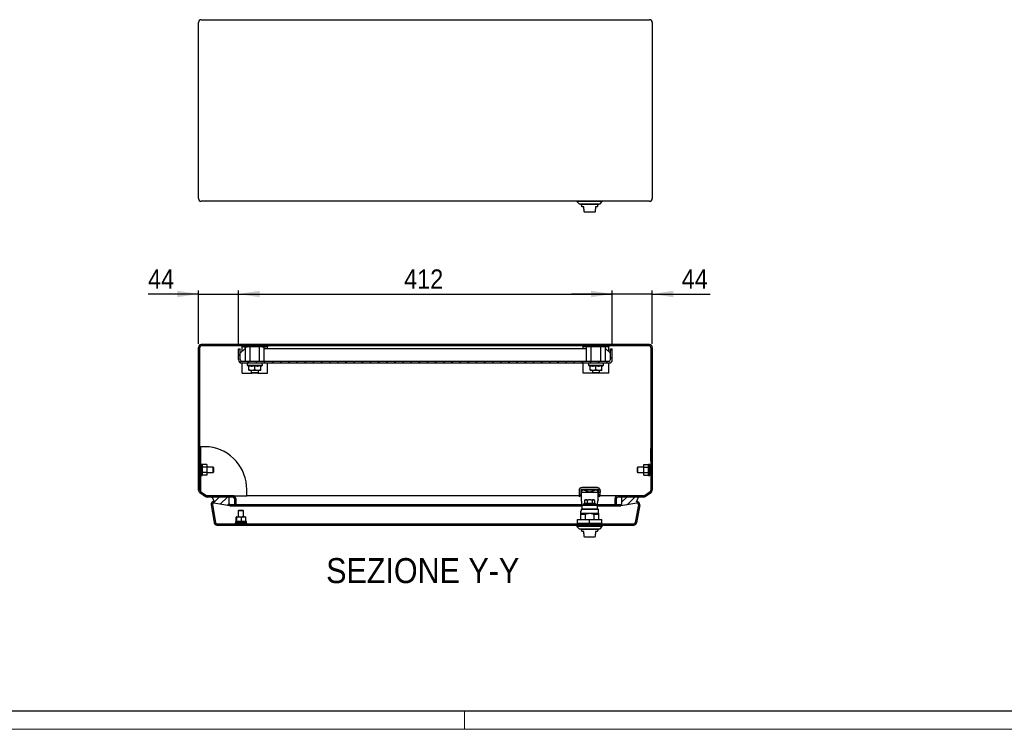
# Model space of a CAD drawing. Header units: millimetres. Extents: x 0 to 3364, y 0 to 2376.
# Tile 3 of 5: x 1194 to 2279, y 0 to 781. Entities that reach past the tile are written whole.
import ezdxf

# ---------------------------------------------------------------- set-up
doc = ezdxf.new("R2010")
doc.units = ezdxf.units.MM
doc.header["$LTSCALE"] = 4
doc.layers.add('FORMAT', color=7, linetype='Continuous')
doc.layers.add('SLD-0', color=7, linetype='Continuous')
doc.styles.add('SLDTEXTSTYLE3', font='GOTHIC.TTF', dxfattribs={"width": 0.913})
doc.dimstyles.new('SLDDIMSTYLE0', dxfattribs={"dimtxt": 21.166667, "dimasz": 23.283333, "dimexe": 0, "dimexo": 0.0625, "dimgap": 5.291667, "dimtad": 1, "dimrnd": 1e-09, "dimzin": 12, "dimdsep": 46, "dimtxsty": 'SLDTEXTSTYLE3', "dimsah": 1, "dimcen": 0.09, "dimadec": 0, "dimazin": 3, "dimtfac": 1, "dimtmove": 0, "dimatfit": 0, "dimfxl": 1, "dimfrac": 2, "dimtolj": 1, "dimtzin": 12, "dimarcsym": 0})
doc.dimstyles.new('SLDDIMSTYLE1', dxfattribs={"dimtxt": 21.166667, "dimasz": 23.283333, "dimexe": 0, "dimexo": 0.0625, "dimgap": 5.291667, "dimtad": 1, "dimrnd": 1e-09, "dimzin": 12, "dimdsep": 46, "dimtxsty": 'SLDTEXTSTYLE3', "dimsah": 1, "dimcen": 0.09, "dimadec": 0, "dimazin": 3, "dimtfac": 1, "dimtofl": 0, "dimtmove": 0, "dimatfit": 3, "dimfxl": 1, "dimfrac": 2, "dimtolj": 1, "dimtzin": 12, "dimarcsym": 0})

# ---------------------------------------------------------------- blocks, each defined once
blk = doc.blocks.new('_D_17')
at = {"layer": 'FORMAT', "color": 7}
for p, q in [((1391, 479.2), (1335.4, 479.2)), ((1391, 424.5), (1391, 483.2)), ((1391, 479.2), (1435, 479.2)), ((1435, 423), (1435, 483.2)), ((1435, 479.2), (1479.8, 479.2))]:
    blk.add_line(p, q, dxfattribs=at)
for points in [[(1391, 479.2), (1367.7, 482.8), (1367.7, 475.7)], [(1435, 479.2), (1458.3, 475.7), (1458.3, 482.8)]]:
    blk.add_solid(points, dxfattribs=at)
at = {"layer": 'FORMAT', "color": 7, "insert": (1335.4, 506.3), "char_height": 21.17, "attachment_point": 1, "style": 'SLDTEXTSTYLE3'}
blk.add_mtext('44', dxfattribs=at)
blk = doc.blocks.new('_D_18')
at = {"layer": 'FORMAT', "color": 7}
for p, q in [((1435, 423), (1435, 483.2)), ((1435, 479.2), (1847, 479.2)), ((1847, 423), (1847, 483.2))]:
    blk.add_line(p, q, dxfattribs=at)
for points in [[(1435, 479.2), (1458.3, 475.7), (1458.3, 482.8)], [(1847, 479.2), (1823.7, 482.8), (1823.7, 475.7)]]:
    blk.add_solid(points, dxfattribs=at)
at = {"layer": 'FORMAT', "color": 7, "insert": (1617.6, 506.3), "char_height": 21.17, "attachment_point": 1, "style": 'SLDTEXTSTYLE3'}
blk.add_mtext('412', dxfattribs=at)
blk = doc.blocks.new('_D_19')
at = {"layer": 'FORMAT', "color": 7}
for p, q in [((1847, 479.2), (1802.2, 479.2)), ((1847, 423), (1847, 483.2)), ((1891, 479.2), (1847, 479.2)), ((1891, 424.5), (1891, 483.2)), ((1891, 479.2), (1954.7, 479.2))]:
    blk.add_line(p, q, dxfattribs=at)
for points in [[(1847, 479.2), (1823.7, 482.8), (1823.7, 475.7)], [(1891, 479.2), (1914.3, 475.7), (1914.3, 482.8)]]:
    blk.add_solid(points, dxfattribs=at)
at = {"layer": 'FORMAT', "color": 7, "insert": (1923.5, 506.3), "char_height": 21.17, "attachment_point": 1, "style": 'SLDTEXTSTYLE3'}
blk.add_mtext('44', dxfattribs=at)

msp = doc.modelspace()

# ---------------------------------------------------------------- hatches: boundary and pattern name
at = {"layer": 'SLD-0', "linetype": 'Continuous', "lineweight": 18}
h = msp.add_hatch(dxfattribs=at)
h.set_pattern_fill('ANSI31', color=256, scale=2, angle=90, style=0)
edge = h.paths.add_edge_path(flags=0)
edge.add_line((1851.519957, 247.455915), (1851.519957, 253.955915))
edge.add_arc((1853.019957, 253.955915), 1.5, 90, 180, ccw=False)
edge.add_line((1853.019957, 255.455915), (1881.505172, 255.455915))
edge.add_arc((1881.505172, 258.455915), 3, 270, 305)
edge.add_line((1883.225902, 255.998459), (1889.740686, 260.56016))
edge.add_arc((1888.019957, 263.017616), 3, 305, 360)
edge.add_line((1891.019957, 263.017616), (1891.019957, 420.455915))
edge.add_arc((1888.019957, 420.455915), 3, 0, 90)
edge.add_line((1888.019957, 423.455915), (1394.019957, 423.455915))
edge.add_arc((1394.019957, 420.455915), 3, 90, 180)
edge.add_line((1391.019957, 420.455915), (1391.019957, 263.017616))
edge.add_arc((1394.019957, 263.017616), 3, 180, 235)
edge.add_line((1392.299227, 260.56016), (1398.814012, 255.998459))
edge.add_arc((1400.534741, 258.455915), 3, 235, 270)
edge.add_line((1400.534741, 255.455915), (1429.019957, 255.455915))
edge.add_arc((1429.019957, 253.955915), 1.5, 0, 90, ccw=False)
edge.add_line((1430.519957, 253.955915), (1430.519957, 247.455915))
edge.add_line((1430.519957, 247.455915), (1432.019957, 247.455915))
edge.add_line((1432.019957, 247.455915), (1432.019957, 253.955915))
edge.add_arc((1429.019957, 253.955915), 3, 0, 90)
edge.add_line((1429.019957, 256.955915), (1400.534741, 256.955915))
edge.add_arc((1400.534741, 258.455915), 1.5, 235, 270, ccw=False)
edge.add_line((1399.674376, 257.227187), (1393.159592, 261.788888))
edge.add_arc((1394.019957, 263.017616), 1.5, 180, 235, ccw=False)
edge.add_line((1392.519957, 263.017616), (1392.519957, 420.455915))
edge.add_arc((1394.019957, 420.455915), 1.5, 90, 180, ccw=False)
edge.add_line((1394.019957, 421.955915), (1888.019957, 421.955915))
edge.add_arc((1888.019957, 420.455915), 1.5, 0, 90, ccw=False)
edge.add_line((1889.519957, 420.455915), (1889.519957, 263.017616))
edge.add_arc((1888.019957, 263.017616), 1.5, 305, 360, ccw=False)
edge.add_line((1888.880321, 261.788888), (1882.365537, 257.227187))
edge.add_arc((1881.505172, 258.455915), 1.5, 270, 305, ccw=False)
edge.add_line((1881.505172, 256.955915), (1853.019957, 256.955915))
edge.add_arc((1853.019957, 253.955915), 3, 90, 180)
edge.add_line((1850.019957, 253.955915), (1850.019957, 247.455915))
edge.add_line((1850.019957, 247.455915), (1851.519957, 247.455915))
h = msp.add_hatch(dxfattribs=at)
h.set_pattern_fill('ANSI31', color=256, scale=2, style=0)
edge = h.paths.add_edge_path(flags=0)
edge.add_line((1437.019957, 418.955915), (1435.019957, 418.955915))
edge.add_line((1435.019957, 418.955915), (1435.019957, 406.955915))
edge.add_arc((1439.019957, 406.955915), 4, 180, 270)
edge.add_line((1439.019957, 402.955915), (1843.019957, 402.955915))
edge.add_arc((1843.019957, 406.955915), 4, 270, 360)
edge.add_line((1847.019957, 406.955915), (1847.019957, 418.955915))
edge.add_line((1847.019957, 418.955915), (1845.019957, 418.955915))
edge.add_line((1845.019957, 418.955915), (1845.019957, 406.955915))
edge.add_arc((1843.019957, 406.955915), 2, 270, 360, ccw=False)
edge.add_line((1843.019957, 404.955915), (1439.019957, 404.955915))
edge.add_arc((1439.019957, 406.955915), 2, 180, 270, ccw=False)
edge.add_line((1437.019957, 406.955915), (1437.019957, 418.955915))
h = msp.add_hatch(dxfattribs=at)
h.set_pattern_fill('ANSI31', color=256, scale=2, style=0)
edge = h.paths.add_edge_path(flags=0)
edge.add_line((1408.028838, 248.873889), (1425.475255, 245.797615))
edge.add_line((1425.475255, 245.797615), (1425.735727, 247.274827))
edge.add_line((1425.735727, 247.274827), (1424.779794, 247.443383))
edge.add_line((1424.779794, 247.443383), (1424.758691, 254.458927))
edge.add_arc((1423.758695, 254.455919), 1, 0.172351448, 90.172351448)
edge.add_line((1423.755687, 255.455915), (1405.992832, 255.402482))
edge.add_line((1405.992832, 255.402482), (1408.28931, 250.351101))
edge.add_arc((1407.768366, 247.396677), 3, 80, 190)
edge.add_line((1404.813943, 246.875733), (1408.293154, 227.144142))
edge.add_arc((1411.247578, 227.665086), 3, 190, 270)
edge.add_line((1411.247578, 224.665086), (1870.792336, 224.665086))
edge.add_arc((1870.792336, 227.665086), 3, 270, 350)
edge.add_line((1873.746759, 227.144142), (1877.225971, 246.875733))
edge.add_arc((1874.271547, 247.396677), 3, 350, 460)
edge.add_line((1873.750603, 250.351101), (1876.047081, 255.402482))
edge.add_line((1876.047081, 255.402482), (1858.284226, 255.455915))
edge.add_arc((1858.281218, 254.455919), 1, 89.827648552, 179.827648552)
edge.add_line((1857.281223, 254.458927), (1857.260119, 247.443383))
edge.add_line((1857.260119, 247.443383), (1856.304186, 247.274827))
edge.add_line((1856.304186, 247.274827), (1856.564658, 245.797615))
edge.add_line((1856.564658, 245.797615), (1874.011075, 248.873889))
edge.add_arc((1874.271547, 247.396677), 1.5, -10, 100, ccw=False)
edge.add_line((1875.748759, 247.136205), (1872.269547, 227.404614))
edge.add_arc((1870.792336, 227.665086), 1.5, 270, 350, ccw=False)
edge.add_line((1870.792336, 226.165086), (1411.247578, 226.165086))
edge.add_arc((1411.247578, 227.665086), 1.5, 190, 270, ccw=False)
edge.add_line((1409.770366, 227.404614), (1406.291154, 247.136205))
edge.add_arc((1407.768366, 247.396677), 1.5, 80, 190, ccw=False)

# ---------------------------------------------------------------- linework, layer by layer
at = {"color": 7, "linetype": 'Continuous', "lineweight": 25}
for p, q in [((1394.019957, 781.413997), (1888.019957, 781.413997)), ((1391.019957, 584.413997), (1391.019957, 778.413997)), ((1891.019957, 778.413997), (1891.019957, 584.413997)), ((1888.019957, 581.413997), (1394.019957, 581.413997)), ((1808.019957, 581.413997), (1808.019957, 581.123169)), ((1808.019957, 581.123169), (1810.519957, 578.623169)), ((1836.019957, 581.123169), (1808.019957, 581.123169)), ((1810.519957, 578.623169), (1833.519957, 578.623169)), ((1822.019957, 577.923169), (1812.269958, 577.923169)), ((1813.519957, 575.757106), (1813.519957, 575.423169)), ((1815.519957, 575.423169), (1813.519957, 575.423169)), ((1815.519957, 572.823169), (1815.519957, 575.423169)), ((1831.769956, 577.923169), (1822.019957, 577.923169)), ((1830.519957, 575.423169), (1828.519957, 575.423169)), ((1828.519957, 575.423169), (1828.519957, 572.823169)), ((1830.519957, 575.423169), (1830.519957, 575.757106)), ((1833.519957, 578.623169), (1836.019957, 581.123169)), ((1836.019957, 581.123169), (1836.019957, 581.413997)), ((1816.519957, 569.823169), (1827.519957, 569.823169)), ((1888.019957, 423.455915), (1394.019957, 423.455915)), ((1391.019957, 263.017616), (1391.019957, 420.455915)), ((1392.519957, 263.017616), (1392.519957, 420.455915)), ((1888.019957, 421.955915), (1394.019957, 421.955915)), ((1435.019957, 406.955915), (1435.019957, 418.955915)), ((1435.019957, 418.955915), (1437.019957, 418.955915)), ((1437.019957, 406.955915), (1437.019957, 418.955915)), ((1442.019957, 418.955915), (1437.019957, 413.955915)), ((1439.019957, 420.955915), (1439.019957, 421.955915)), ((1441.019957, 420.955915), (1439.019957, 420.955915)), ((1439.019957, 415.955915), (1439.019957, 420.955915)), ((1441.019957, 420.955915), (1444.937053, 420.955915)), ((1442.627652, 418.955915), (1442.019957, 418.955915)), ((1442.627652, 404.955915), (1442.627652, 420.955915)), ((1447.823804, 420.955915), (1444.937053, 420.955915)), ((1447.823804, 404.955915), (1447.823804, 420.955915)), ((1458.216109, 420.955915), (1447.823804, 420.955915)), ((1450.958404, 420.955915), (1450.958404, 421.955915)), ((1455.081509, 421.955915), (1455.081509, 420.955915)), ((1458.216109, 404.955915), (1458.216109, 420.955915)), ((1461.10286, 420.955915), (1458.216109, 420.955915)), ((1461.10286, 420.955915), (1465.019957, 420.955915)), ((1463.412261, 404.955915), (1463.412261, 420.955915)), ((1818.627652, 418.955915), (1463.412261, 418.955915)), ((1467.019957, 420.955915), (1465.019957, 420.955915)), ((1467.019957, 421.955915), (1467.019957, 420.955915)), ((1467.019957, 418.955915), (1467.019957, 420.955915)), ((1815.019957, 420.955915), (1815.019957, 421.955915)), ((1817.019957, 420.955915), (1815.019957, 420.955915)), ((1815.019957, 418.955915), (1815.019957, 420.955915)), ((1820.937053, 420.955915), (1817.019957, 420.955915)), ((1818.627652, 404.955915), (1818.627652, 420.955915)), ((1823.823804, 420.955915), (1820.937053, 420.955915)), ((1823.823804, 404.955915), (1823.823804, 420.955915)), ((1834.216109, 420.955915), (1823.823804, 420.955915)), ((1826.958404, 421.955915), (1826.958404, 420.955915)), ((1831.081509, 420.955915), (1831.081509, 421.955915)), ((1834.216109, 404.955915), (1834.216109, 420.955915)), ((1837.10286, 420.955915), (1834.216109, 420.955915)), ((1841.019957, 420.955915), (1837.10286, 420.955915)), ((1839.412261, 404.955915), (1839.412261, 420.955915)), ((1840.019957, 418.955915), (1839.412261, 418.955915)), ((1845.019957, 413.955915), (1840.019957, 418.955915)), ((1843.019957, 420.955915), (1841.019957, 420.955915)), ((1843.019957, 421.955915), (1843.019957, 420.955915)), ((1843.019957, 415.955915), (1843.019957, 420.955915)), ((1845.019957, 406.955915), (1845.019957, 418.955915)), ((1845.019957, 418.955915), (1847.019957, 418.955915)), ((1847.019957, 406.955915), (1847.019957, 418.955915)), ((1889.519957, 420.455915), (1889.519957, 263.017616)), ((1891.019957, 420.455915), (1891.019957, 263.017616)), ((1437.019957, 403.491813), (1437.019957, 402.955915)), ((1439.019957, 402.955915), (1437.019957, 402.955915)), ((1843.019957, 404.955915), (1439.019957, 404.955915)), ((1843.019957, 402.955915), (1439.019957, 402.955915)), ((1439.019957, 391.955915), (1439.019957, 402.955915)), ((1444.794934, 402.955915), (1444.619957, 400.955915)), ((1461.419957, 400.955915), (1461.244979, 402.955915)), ((1467.019957, 391.955915), (1467.019957, 402.955915)), ((1815.019957, 391.955915), (1815.019957, 402.955915)), ((1820.794934, 402.955915), (1820.619957, 400.955915)), ((1837.419957, 400.955915), (1837.244979, 402.955915)), ((1845.019957, 402.955915), (1843.019957, 402.955915)), ((1843.019957, 391.955915), (1843.019957, 402.955915)), ((1845.019957, 403.491813), (1845.019957, 402.955915)), ((1439.019957, 391.955915), (1449.769957, 391.955915)), ((1444.619957, 400.955915), (1446.519957, 399.858949)), ((1444.619957, 400.955915), (1453.019957, 400.955915)), ((1446.519957, 395.536471), (1446.519957, 400.439506)), ((1449.769957, 394.955915), (1446.519957, 394.955915)), ((1449.019957, 394.955915), (1449.019957, 392.705915)), ((1449.019957, 392.705915), (1449.769957, 391.955915)), ((1449.019957, 392.705915), (1457.019957, 392.705915)), ((1453.019957, 395.536471), (1449.769957, 394.955915)), ((1456.269957, 394.955915), (1449.769957, 394.955915)), ((1456.269957, 391.955915), (1449.769957, 391.955915)), ((1453.019957, 400.955915), (1461.419957, 400.955915)), ((1453.019957, 395.536471), (1453.019957, 400.439506)), ((1459.519957, 395.536471), (1456.269957, 394.955915)), ((1459.519957, 394.955915), (1456.269957, 394.955915)), ((1456.269957, 391.955915), (1457.019957, 392.705915)), ((1456.269957, 391.955915), (1467.019957, 391.955915)), ((1457.019957, 392.705915), (1457.019957, 394.955915)), ((1459.519957, 399.858949), (1461.419957, 400.955915)), ((1459.519957, 395.536471), (1459.519957, 400.439506)), ((1825.769957, 391.955915), (1815.019957, 391.955915)), ((1820.619957, 400.955915), (1822.519957, 399.858949)), ((1820.619957, 400.955915), (1829.019957, 400.955915)), ((1822.519957, 395.536471), (1822.519957, 400.439506)), ((1825.769957, 394.955915), (1822.519957, 394.955915)), ((1825.019957, 394.955915), (1825.019957, 392.705915)), ((1825.019957, 392.705915), (1825.769957, 391.955915)), ((1825.019957, 392.705915), (1833.019957, 392.705915)), ((1829.019957, 395.536471), (1825.769957, 394.955915)), ((1832.269957, 394.955915), (1825.769957, 394.955915)), ((1832.269957, 391.955915), (1825.769957, 391.955915)), ((1829.019957, 400.955915), (1837.419957, 400.955915)), ((1829.019957, 395.536471), (1829.019957, 400.439506)), ((1835.519957, 395.536471), (1832.269957, 394.955915)), ((1835.519957, 394.955915), (1832.269957, 394.955915)), ((1832.269957, 391.955915), (1833.019957, 392.705915)), ((1843.019957, 391.955915), (1832.269957, 391.955915)), ((1833.019957, 392.705915), (1833.019957, 394.955915)), ((1835.519957, 399.858949), (1837.419957, 400.955915)), ((1835.519957, 395.536471), (1835.519957, 400.439506)), ((1392.569957, 308.955915), (1392.519957, 308.955915)), ((1392.569957, 308.955915), (1392.569957, 294.955915)), ((1392.619957, 307.455915), (1392.569957, 307.455915)), ((1392.619957, 307.455915), (1392.619957, 296.455915)), ((1393.051014, 310.792915), (1393.051014, 289.955915)), ((1402.676014, 310.792915), (1393.051014, 310.792915)), ((1889.469957, 307.455915), (1889.419957, 307.455915)), ((1889.419957, 296.455915), (1889.419957, 307.455915)), ((1889.519957, 308.955915), (1889.469957, 308.955915)), ((1889.469957, 294.955915), (1889.469957, 308.955915)), ((1392.519957, 294.955915), (1392.569957, 294.955915)), ((1392.569957, 296.455915), (1392.619957, 296.455915)), ((1889.419957, 296.455915), (1889.469957, 296.455915)), ((1889.469957, 294.955915), (1889.519957, 294.955915)), ((1393.519957, 289.955915), (1392.519957, 289.955915)), ((1395.119957, 291.455915), (1393.519957, 291.455915)), ((1393.519957, 291.455915), (1393.519957, 285.455915)), ((1393.519957, 285.455915), (1393.519957, 279.455915)), ((1395.119957, 291.455915), (1395.119957, 285.455915)), ((1400.119957, 291.229417), (1395.119957, 291.229417)), ((1400.119957, 288.342666), (1395.119957, 288.342666)), ((1395.119957, 285.455915), (1395.119957, 279.455915)), ((1400.119957, 282.569163), (1395.119957, 282.569163)), ((1400.119957, 291.229417), (1400.119957, 288.342666)), ((1407.019957, 288.455915), (1400.119957, 288.455915)), ((1400.119957, 288.342666), (1400.119957, 282.569163)), ((1400.119957, 282.569163), (1400.119957, 279.682412)), ((1400.119957, 282.455915), (1407.019957, 282.455915)), ((1407.519957, 287.955915), (1407.019957, 288.455915)), ((1407.019957, 282.455915), (1407.019957, 288.455915)), ((1407.019957, 282.455915), (1407.519957, 282.955915)), ((1407.519957, 287.955915), (1407.519957, 285.455915)), ((1407.519957, 285.455915), (1407.519957, 282.955915)), ((1875.019957, 288.455915), (1874.519957, 287.955915)), ((1874.519957, 287.955915), (1874.519957, 285.455915)), ((1874.519957, 285.455915), (1874.519957, 282.955915)), ((1874.519957, 282.955915), (1875.019957, 282.455915)), ((1881.919957, 288.455915), (1875.019957, 288.455915)), ((1875.019957, 282.455915), (1875.019957, 288.455915)), ((1875.019957, 282.455915), (1881.919957, 282.455915)), ((1881.919957, 288.342666), (1881.919957, 291.229417)), ((1881.919957, 291.229417), (1886.919957, 291.229417)), ((1881.919957, 288.342666), (1886.919957, 288.342666)), ((1881.919957, 282.569163), (1881.919957, 288.342666)), ((1881.919957, 282.569163), (1886.919957, 282.569163)), ((1881.919957, 279.682412), (1881.919957, 282.569163)), ((1888.519957, 291.455915), (1886.919957, 291.455915)), ((1886.919957, 279.455915), (1886.919957, 291.455915)), ((1888.519957, 279.455915), (1888.519957, 291.455915)), ((1889.519957, 289.955915), (1888.519957, 289.955915)), ((1392.519957, 280.955915), (1393.519957, 280.955915)), ((1393.051014, 280.955915), (1393.051014, 261.872561)), ((1393.519957, 279.455915), (1395.119957, 279.455915)), ((1400.119957, 279.682412), (1395.119957, 279.682412)), ((1881.919957, 279.682412), (1886.919957, 279.682412)), ((1886.919957, 279.455915), (1888.519957, 279.455915)), ((1888.519957, 280.955915), (1889.519957, 280.955915)), ((1392.299227, 260.56016), (1398.814012, 255.998459)), ((1393.159592, 261.788888), (1399.674376, 257.227187)), ((1444.201014, 256.955915), (1444.201014, 263.715915)), ((1810.369957, 262.884833), (1810.369957, 257.734833)), ((1833.498384, 263.884833), (1812.369957, 263.884833)), ((1812.369957, 263.884833), (1812.369957, 259.364378)), ((1813.47288, 263.285533), (1812.369957, 260.477369)), ((1812.519809, 260.734833), (1831.519809, 260.734833)), ((1812.519809, 260.734833), (1812.519809, 256.992171)), ((1813.4667, 263.263973), (1812.99152, 260.734833)), ((1830.669957, 265.884833), (1813.369957, 265.884833)), ((1814.369957, 263.484833), (1829.669957, 263.484833)), ((1814.369957, 263.374907), (1814.369957, 263.484833)), ((1821.913379, 260.734833), (1817.32459, 262.507593)), ((1826.715028, 262.507593), (1822.126239, 260.734833)), ((1829.669957, 263.484833), (1829.669957, 263.374952)), ((1831.669957, 260.476617), (1830.566737, 263.285533)), ((1831.048097, 260.734833), (1830.572917, 263.263973)), ((1831.519809, 256.992171), (1831.519809, 260.734833)), ((1831.669957, 262.884833), (1831.669957, 263.884833)), ((1831.669957, 262.884833), (1831.669957, 260.884833)), ((1831.669957, 260.884833), (1833.669957, 260.884833)), ((1831.669957, 259.363613), (1831.669957, 260.884833)), ((1833.669957, 262.884833), (1833.669957, 260.884833)), ((1833.669957, 257.734833), (1833.669957, 260.884833)), ((1882.365537, 257.227187), (1888.880321, 261.788888)), ((1883.225902, 255.998459), (1889.740686, 260.56016)), ((1429.019957, 256.955915), (1400.534741, 256.955915)), ((1429.019957, 255.455915), (1400.534741, 255.455915)), ((1423.755687, 255.455915), (1405.992832, 255.402482)), ((1405.992832, 255.402482), (1408.28931, 250.351101)), ((1408.26859, 250.396677), (1407.768366, 250.396677)), ((1424.779794, 247.443383), (1424.758691, 254.458927)), ((1429.019957, 256.955915), (1444.201014, 256.955915)), ((1430.519957, 253.955915), (1430.519957, 247.455915)), ((1432.019957, 253.955915), (1432.019957, 247.455915)), ((1810.47284, 256.955915), (1444.201014, 256.955915)), ((1812.519809, 259.533804), (1811.550796, 257.066592)), ((1811.615679, 257.411931), (1811.550796, 257.066592)), ((1812.369957, 256.734833), (1812.519809, 256.734833)), ((1812.519809, 256.992171), (1812.519809, 252.526927)), ((1812.519809, 252.526927), (1812.519809, 252.178304)), ((1812.519809, 252.526927), (1813.580905, 247.030224)), ((1812.519809, 252.178304), (1813.580905, 246.681601)), ((1816.494957, 251.815086), (1816.494957, 248.315086)), ((1817.621828, 252.315086), (1817.072307, 252.315086)), ((1818.996653, 252.315086), (1817.621828, 252.315086)), ((1817.621829, 252.315086), (1818.996651, 252.315086)), ((1818.996653, 252.315086), (1819.546132, 252.315086)), ((1819.257457, 251.815086), (1819.257457, 248.315086)), ((1819.546132, 252.315086), (1820.644963, 252.315086)), ((1823.39495, 252.315086), (1820.644963, 252.315086)), ((1823.39495, 252.315086), (1824.493782, 252.315086)), ((1824.493782, 252.315086), (1825.043262, 252.315086)), ((1824.782457, 251.815086), (1824.782457, 248.315086)), ((1825.04326, 252.315086), (1826.418086, 252.315086)), ((1826.418084, 252.315086), (1825.043262, 252.315086)), ((1826.967606, 252.315086), (1826.418084, 252.315086)), ((1827.544957, 251.815086), (1827.544957, 248.315086)), ((1830.458713, 247.030224), (1831.519809, 252.526927)), ((1830.458713, 246.681601), (1831.519809, 252.178304)), ((1831.519809, 259.533804), (1832.488822, 257.066592)), ((1831.519809, 252.526927), (1831.519809, 256.992171)), ((1831.519809, 256.734833), (1831.669957, 256.734833)), ((1831.519809, 252.526927), (1831.519809, 252.178304)), ((1832.488822, 257.066592), (1832.423939, 257.411931)), ((1853.019957, 256.955915), (1833.567074, 256.955915)), ((1850.019957, 247.455915), (1850.019957, 253.955915)), ((1851.519957, 247.455915), (1851.519957, 253.955915)), ((1881.505172, 256.955915), (1853.019957, 256.955915)), ((1881.505172, 255.455915), (1853.019957, 255.455915)), ((1857.281223, 254.458927), (1857.260119, 247.443383)), ((1876.047081, 255.402482), (1858.284226, 255.455915)), ((1873.750603, 250.351101), (1876.047081, 255.402482)), ((1874.271547, 250.396677), (1873.771323, 250.396677)), ((1404.813943, 246.875733), (1408.293154, 227.144142)), ((1406.291154, 247.136205), (1409.770366, 227.404614)), ((1425.475255, 245.797615), (1408.028838, 248.873889)), ((1425.735727, 247.274827), (1424.779794, 247.443383)), ((1424.779794, 247.443383), (1813.433849, 247.443383)), ((1425.475255, 245.797615), (1425.735727, 247.274827)), ((1425.475255, 245.797615), (1813.519809, 245.797615)), ((1425.735727, 247.274827), (1813.466387, 247.274827)), ((1432.019957, 247.455915), (1430.519957, 247.455915)), ((1432.019957, 247.455915), (1813.43143, 247.455915)), ((1435.518366, 241.165086), (1434.768366, 240.415086)), ((1434.768366, 240.415086), (1434.768366, 233.765086)), ((1437.768366, 240.415086), (1434.768366, 240.415086)), ((1435.518366, 241.165086), (1437.768366, 241.165086)), ((1437.768366, 241.165086), (1440.018366, 241.165086)), ((1440.768366, 240.415086), (1437.768366, 240.415086)), ((1440.768366, 240.415086), (1440.018366, 241.165086)), ((1440.768366, 233.765086), (1440.768366, 240.415086)), ((1812.119957, 240.165086), (1812.119957, 237.665086)), ((1812.119957, 240.165086), (1812.524168, 240.165086)), ((1813.57188, 242.665086), (1812.524168, 241.665086)), ((1825.344668, 241.665086), (1812.524168, 241.665086)), ((1812.524168, 241.665086), (1812.524168, 240.165086)), ((1813.519809, 246.665086), (1813.519809, 242.665086)), ((1813.519809, 246.665086), (1830.519809, 246.665086)), ((1813.519809, 242.665086), (1813.57188, 242.665086)), ((1813.57188, 242.665086), (1825.94191, 242.665086)), ((1813.580905, 246.681601), (1813.580905, 247.030224)), ((1815.882457, 248.315086), (1815.269957, 247.815086)), ((1815.269957, 247.815086), (1815.269957, 247.115086)), ((1822.019957, 247.815086), (1815.269957, 247.815086)), ((1815.569957, 246.665086), (1815.569957, 246.815086)), ((1815.667947, 246.815086), (1815.667947, 246.665086)), ((1828.157457, 248.315086), (1815.882457, 248.315086)), ((1815.958939, 246.665086), (1815.958939, 246.815086)), ((1816.434093, 246.815086), (1817.07897, 246.815086)), ((1816.434093, 246.815086), (1816.434093, 246.665086)), ((1817.07897, 246.665086), (1817.07897, 246.815086)), ((1817.873977, 246.815086), (1818.794957, 246.815086)), ((1817.873977, 246.665086), (1817.873977, 246.815086)), ((1818.794957, 246.815086), (1818.794957, 246.665086)), ((1819.813927, 246.815086), (1820.899926, 246.815086)), ((1819.813927, 246.665086), (1819.813927, 246.815086)), ((1820.899926, 246.815086), (1820.899926, 246.665086)), ((1828.769957, 247.815086), (1822.019957, 247.815086)), ((1823.139987, 246.815086), (1822.019957, 246.815086)), ((1822.019957, 246.665086), (1822.019957, 246.815086)), ((1823.139987, 246.815086), (1823.139987, 246.665086)), ((1825.244957, 246.815086), (1824.225987, 246.815086)), ((1824.225987, 246.665086), (1824.225987, 246.815086)), ((1825.244957, 246.815086), (1825.244957, 246.665086)), ((1825.344668, 241.665086), (1825.94191, 242.665086)), ((1831.344992, 241.665086), (1825.344668, 241.665086)), ((1825.94191, 242.665086), (1826.333819, 242.665086)), ((1826.960943, 246.815086), (1826.165937, 246.815086)), ((1826.165937, 246.665086), (1826.165937, 246.815086)), ((1826.333819, 242.665086), (1829.343746, 242.665086)), ((1826.960943, 246.815086), (1826.960943, 246.665086)), ((1828.080974, 246.815086), (1827.60582, 246.815086)), ((1827.60582, 246.665086), (1827.60582, 246.815086)), ((1828.080974, 246.815086), (1828.080974, 246.665086)), ((1828.769957, 247.815086), (1828.157457, 248.315086)), ((1828.371967, 246.665086), (1828.371967, 246.815086)), ((1828.469957, 246.815086), (1828.469957, 246.665086)), ((1828.769957, 247.115086), (1828.769957, 247.815086)), ((1829.343746, 242.665086), (1830.009217, 242.665086)), ((1830.009217, 242.665086), (1831.344992, 241.665086)), ((1830.009217, 242.665086), (1830.919957, 242.665086)), ((1830.458713, 247.030224), (1830.458713, 246.681601)), ((1830.519809, 242.665086), (1830.519809, 246.665086)), ((1830.519809, 245.797615), (1856.564658, 245.797615)), ((1830.57323, 247.274827), (1856.304186, 247.274827)), ((1830.605769, 247.443383), (1857.260119, 247.443383)), ((1830.608188, 247.455915), (1850.019957, 247.455915)), ((1831.919957, 241.665086), (1830.919957, 242.665086)), ((1831.919957, 241.665086), (1831.344992, 241.665086)), ((1831.919957, 237.665086), (1831.919957, 241.665086)), ((1851.519957, 247.455915), (1850.019957, 247.455915)), ((1857.260119, 247.443383), (1856.304186, 247.274827)), ((1856.304186, 247.274827), (1856.564658, 245.797615)), ((1874.011075, 248.873889), (1856.564658, 245.797615)), ((1875.748759, 247.136205), (1872.269547, 227.404614)), ((1877.225971, 246.875733), (1873.746759, 227.144142)), ((1431.768366, 228.765086), (1431.768366, 227.165086)), ((1443.768366, 228.765086), (1431.768366, 228.765086)), ((1432.484588, 229.211668), (1432.484588, 233.318504)), ((1432.484588, 229.211668), (1432.797903, 228.765086)), ((1433.111217, 233.318504), (1432.797903, 233.765086)), ((1432.797903, 233.765086), (1435.753106, 233.765086)), ((1433.111217, 229.211668), (1433.111217, 233.318504)), ((1433.111217, 229.211668), (1435.753106, 228.765086)), ((1438.394994, 233.318504), (1435.753106, 233.765086)), ((1435.753106, 233.765086), (1440.723569, 233.765086)), ((1438.394994, 229.211668), (1438.394994, 233.318504)), ((1440.723569, 233.765086), (1442.767139, 233.765086)), ((1443.052143, 229.211668), (1442.738829, 228.765086)), ((1443.052143, 229.211668), (1443.052143, 233.318504)), ((1443.768366, 227.165086), (1443.768366, 228.765086)), ((1808.519957, 226.665086), (1808.519957, 230.665086)), ((1808.519957, 230.665086), (1822.019957, 230.665086)), ((1812.019957, 237.665086), (1822.019957, 237.665086)), ((1812.019957, 236.665086), (1812.019957, 230.665086)), ((1812.019957, 236.665086), (1817.437381, 236.665086)), ((1817.437382, 230.665086), (1817.437381, 236.665086)), ((1822.019957, 237.665086), (1832.019957, 237.665086)), ((1822.019957, 226.665086), (1822.019957, 230.665086)), ((1822.019957, 230.665086), (1835.519957, 230.665086)), ((1826.602532, 236.665086), (1826.602532, 230.665086)), ((1826.602532, 236.665086), (1832.019957, 236.665086)), ((1832.019957, 230.665086), (1832.019957, 236.665086)), ((1835.519957, 226.665086), (1835.519957, 230.665086)), ((1411.247578, 226.165086), (1870.792336, 226.165086)), ((1411.247578, 224.665086), (1870.792336, 224.665086)), ((1430.768366, 226.215086), (1430.768366, 226.165086)), ((1430.768366, 226.215086), (1444.768366, 226.215086)), ((1443.768366, 227.165086), (1431.768366, 227.165086)), ((1432.268366, 226.265086), (1432.268366, 226.215086)), ((1432.268366, 226.265086), (1443.268366, 226.265086)), ((1433.268366, 227.165086), (1433.268366, 226.265086)), ((1442.268366, 226.265086), (1442.268366, 227.165086)), ((1443.268366, 226.215086), (1443.268366, 226.265086)), ((1444.768366, 226.165086), (1444.768366, 226.215086)), ((1808.019957, 224.665086), (1808.019957, 223.165086)), ((1808.019957, 223.165086), (1810.519957, 220.665086)), ((1822.019957, 223.165086), (1808.019957, 223.165086)), ((1808.519957, 226.665086), (1822.019957, 226.665086)), ((1810.519957, 220.665086), (1833.519957, 220.665086)), ((1812.019957, 226.665086), (1812.019957, 226.165086)), ((1831.769956, 219.965086), (1812.269958, 219.965086)), ((1813.519957, 217.799023), (1813.519957, 217.465086)), ((1815.519957, 217.465086), (1813.519957, 217.465086)), ((1815.519957, 214.865086), (1815.519957, 217.465086)), ((1817.437384, 226.165086), (1817.437383, 226.665086)), ((1822.019957, 226.665086), (1835.519957, 226.665086)), ((1836.019957, 223.165086), (1822.019957, 223.165086)), ((1826.602532, 226.665086), (1826.602532, 226.165086)), ((1830.519957, 217.465086), (1828.519957, 217.465086)), ((1828.519957, 217.465086), (1828.519957, 214.865086)), ((1830.519957, 217.465086), (1830.519957, 217.799023)), ((1832.019957, 226.165086), (1832.019957, 226.665086)), ((1832.741705, 226.616277), (1832.820897, 226.665086)), ((1833.519957, 220.665086), (1836.019957, 223.165086)), ((1836.019957, 223.165086), (1836.019957, 224.665086)), ((1816.519957, 211.865086), (1827.519957, 211.865086)), ((3344.013916, 19.674475), (20.013916, 19.674475))]:
    msp.add_line(p, q, dxfattribs=at)
at = {"color": 7, "linetype": 'Continuous', "lineweight": 18}
for p, q in [((3344.013916, 19.674475), (20.013916, 19.674475)), ((1684.013916, 19.674475), (1684.013916, -0.325525)), ((0.013916, -0.325525), (3364.013916, -0.325525))]:
    msp.add_line(p, q, dxfattribs=at)
at = {"color": 7, "linetype": 'Continuous', "lineweight": 25, "flags": 128}
for points in [[(1817.32459, 262.507593), (1816.594567, 262.775515), (1815.887656, 263.006842), (1815.231025, 263.192684), (1814.649908, 263.325899), (1814.166636, 263.401368), (1813.799781, 263.416192), (1813.563442, 263.369799), (1813.4667, 263.263973)], [(1830.572917, 263.263973), (1830.476176, 263.369799), (1830.239836, 263.416192), (1829.872982, 263.401368), (1829.38971, 263.325899), (1828.808592, 263.192684), (1828.151961, 263.006842), (1827.445051, 262.775515), (1826.715028, 262.507593)]]:
    msp.add_lwpolyline(points, dxfattribs=at)
at = {"color": 7, "linetype": 'Continuous', "lineweight": 25}
for centre, radius, start, end in [((1394.019957, 778.413997), 3, 90, 180), ((1888.019957, 778.413997), 3, 0, 90), ((1394.019957, 584.413997), 3, 180, 270), ((1812.769957, 579.173169), 1.25, 206.103881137, 270), ((1812.769957, 577.922169), 0.5, 179.885408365, 240), ((1811.519957, 575.757106), 2, 0, 60), ((1832.519957, 575.757106), 2, 120, 180), ((1831.269957, 579.173169), 1.25, 270, 333.896118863), ((1831.269957, 577.922169), 0.5, 300, 0.114591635), ((1888.019957, 584.413997), 3, 270, 0), ((1816.519957, 572.823169), 3, 250.530953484, 270), ((1827.519957, 572.823169), 3, 270, 289.499208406), ((1394.019957, 420.455915), 3, 90, 180), ((1888.019957, 420.455915), 3, 0, 90), ((1394.019957, 420.455915), 1.5, 90, 180), ((1888.019957, 420.455915), 1.5, 0, 90), ((1439.019957, 406.955915), 4, 180, 270), ((1439.019957, 406.955915), 2, 180, 270), ((1843.019957, 406.955915), 2, 270, 0), ((1843.019957, 406.955915), 4, 270, 0), ((1396.749014, 263.712526), 47.452, 0.004091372, 82.824720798), ((1394.019957, 263.017616), 3, 180, 235), ((1394.019957, 263.017616), 1.5, 180, 235), ((1813.369957, 262.884833), 3, 90, 180), ((1813.369957, 262.884833), 1, 90, 180), ((1830.669957, 262.884833), 3, 19.471220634, 90), ((1830.669957, 262.884833), 1, 0, 90), ((1830.669957, 262.884833), 3, 0, 19.471220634), ((1888.019957, 263.017616), 1.5, 305, 0), ((1888.019957, 263.017616), 3, 305, 0), ((1400.534741, 258.455915), 3, 235, 270), ((1400.534741, 258.455915), 1.5, 235, 270), ((1407.768366, 247.396677), 3, 80, 190), ((1423.758695, 254.455919), 1, 0.172351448, 90.172351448), ((1429.019957, 253.955915), 3, 0, 90), ((1429.019957, 253.955915), 1.5, 0, 90), ((1813.369957, 257.734833), 3, 180, 224.778192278), ((1830.669957, 257.734833), 3, 315.221807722, 0), ((1853.019957, 253.955915), 3, 90, 180), ((1853.019957, 253.955915), 1.5, 90, 180), ((1858.281218, 254.455919), 1, 89.827648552, 179.827648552), ((1874.271547, 247.396677), 3, 350, 100), ((1881.505172, 258.455915), 1.5, 270, 305), ((1881.505172, 258.455915), 3, 270, 305), ((1407.768366, 247.396677), 1.5, 80, 190), ((1815.569957, 247.115086), 0.3, 180, 270), ((1828.469957, 247.115086), 0.3, 270, 0), ((1874.271547, 247.396677), 1.5, 350, 100), ((1411.247578, 227.665086), 3, 190, 270), ((1411.247578, 227.665086), 1.5, 190, 270), ((1812.769957, 221.215086), 1.25, 206.103881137, 270), ((1812.769957, 219.964086), 0.5, 179.885408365, 240), ((1811.519957, 217.799023), 2, 0, 60), ((1832.519957, 217.799023), 2, 120, 180), ((1831.269957, 221.215086), 1.25, 270, 333.896118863), ((1831.269957, 219.964086), 0.5, 300, 0.114591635), ((1870.792336, 227.665086), 1.5, 270, 350), ((1870.792336, 227.665086), 3, 270, 350), ((1816.519957, 214.865086), 3, 250.530953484, 270), ((1827.519957, 214.865086), 3, 270, 289.499208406)]:
    msp.add_arc(centre, radius, start, end, dxfattribs=at)
for centre, major_axis, ratio, start_param, end_param in [((1817.072307, 251.815086), (-0.57735, 0), 0.8660254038, 4.7123889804, 6.2831853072), ((1819.546132, 251.815086), (0, 0.5), 0.5773502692, 0, 1.5707963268), ((1824.493782, 251.815086), (0, 0.5), 0.5773502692, 4.7123889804, 6.283185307), ((1826.967606, 251.815086), (0.57735, 0), 0.8660254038, 0, 1.5707963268)]:
    msp.add_ellipse(centre, major_axis=major_axis, ratio=ratio, start_param=start_param, end_param=end_param, dxfattribs=at)
for points, knots in [([(1815.519957, 572.823169), (1815.519957, 572.655515), (1815.519957, 572.269329), (1815.519957, 571.690621), (1815.519957, 571.049429), (1815.519957, 570.383444), (1815.519957, 570.063269), (1815.519957, 569.967552), (1815.519957, 569.994744), (1815.519957, 569.994745)], [0, 0, 0, 0, 0.0738619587, 0.1701390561, 0.2754648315, 0.4455721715, 0.7352603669, 0.999990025, 1, 1, 1, 1]), ([(1828.519957, 569.994832), (1828.519957, 569.994802), (1828.519957, 569.966769), (1828.519957, 570.04746), (1828.519957, 570.249955), (1828.519957, 570.686357), (1828.519957, 571.245466), (1828.519957, 571.957122), (1828.519957, 572.501249), (1828.519957, 572.790951), (1828.519957, 572.823169)], [0, 0, 0, 0, 0.0002431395, 0.2262781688, 0.4557772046, 0.6069496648, 0.7590900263, 0.8720923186, 0.9857752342, 1, 1, 1, 1]), ([(1446.519957, 400.439506), (1447.083771, 400.27312), (1448.223626, 399.936742), (1450.435825, 399.750069), (1452.019338, 400.172545), (1453.019957, 400.439506)], [0, 0, 0, 0, 0.264862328, 0.5354679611, 1, 1, 1, 1]), ([(1449.769957, 394.955915), (1449.692897, 394.956495), (1448.595409, 394.964758), (1447.519926, 395.261015), (1446.519957, 395.536471)], [0, 0, 0, 0, 0.0702147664, 1, 1, 1, 1]), ([(1446.519957, 395.536471), (1446.519957, 395.448832), (1446.519957, 395.108551), (1446.519957, 395.020952), (1446.519957, 394.955915)], [0, 0, 0, 0, 0.2575512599, 1, 1, 1, 1]), ([(1453.019957, 400.439506), (1453.583771, 400.27312), (1454.723626, 399.936742), (1456.935825, 399.750069), (1458.519338, 400.172545), (1459.519957, 400.439506)], [0, 0, 0, 0, 0.264862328, 0.5354679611, 1, 1, 1, 1]), ([(1456.269957, 394.955915), (1456.192897, 394.956495), (1455.095409, 394.964758), (1454.019926, 395.261015), (1453.019957, 395.536471)], [0, 0, 0, 0, 0.0702147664, 1, 1, 1, 1]), ([(1459.519957, 394.955915), (1459.519957, 395.020952), (1459.519957, 395.108551), (1459.519957, 395.448832), (1459.519957, 395.536471)], [0, 0, 0, 0, 0.7424486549, 1, 1, 1, 1]), ([(1822.519957, 400.439506), (1823.083771, 400.27312), (1824.223626, 399.936742), (1826.435825, 399.750069), (1828.019338, 400.172545), (1829.019957, 400.439506)], [0, 0, 0, 0, 0.264862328, 0.5354679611, 1, 1, 1, 1]), ([(1825.769957, 394.955915), (1825.692897, 394.956495), (1824.595409, 394.964758), (1823.519926, 395.261015), (1822.519957, 395.536471)], [0, 0, 0, 0, 0.0702147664, 1, 1, 1, 1]), ([(1822.519957, 395.536471), (1822.519957, 395.448832), (1822.519957, 395.108551), (1822.519957, 395.020952), (1822.519957, 394.955915)], [0, 0, 0, 0, 0.2575512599, 1, 1, 1, 1]), ([(1829.019957, 400.439506), (1829.583771, 400.27312), (1830.723626, 399.936742), (1832.935825, 399.750069), (1834.519338, 400.172545), (1835.519957, 400.439506)], [0, 0, 0, 0, 0.264862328, 0.5354679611, 1, 1, 1, 1]), ([(1832.269957, 394.955915), (1832.192897, 394.956495), (1831.095409, 394.964758), (1830.019926, 395.261015), (1829.019957, 395.536471)], [0, 0, 0, 0, 0.0702147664, 1, 1, 1, 1]), ([(1835.519957, 394.955915), (1835.519957, 395.020952), (1835.519957, 395.108551), (1835.519957, 395.448832), (1835.519957, 395.536471)], [0, 0, 0, 0, 0.7424486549, 1, 1, 1, 1]), ([(1811.550796, 257.066592), (1811.634852, 257.0108), (1811.802963, 256.899216), (1812.127492, 256.768304), (1812.370461, 256.747575), (1812.519809, 256.734833)], [0, 0, 0, 0, 0.2781468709, 0.5562937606, 1, 1, 1, 1]), ([(1831.519809, 256.734833), (1831.613361, 256.740077), (1831.800467, 256.750566), (1832.132196, 256.843154), (1832.353061, 256.981534), (1832.488822, 257.066592)], [0, 0, 0, 0, 0.2781468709, 0.5562937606, 1, 1, 1, 1]), ([(1814.05827, 246.665086), (1814.015849, 246.671235), (1813.927005, 246.684112), (1813.791301, 246.787224), (1813.674453, 246.914931), (1813.604493, 247.001152), (1813.580905, 247.030224)], [0, 0, 0, 0, 0.2668237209, 0.5588217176, 0.8512461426, 1, 1, 1, 1]), ([(1830.458713, 247.030224), (1830.416292, 246.978133), (1830.327448, 246.869037), (1830.191744, 246.738233), (1830.074895, 246.672787), (1830.004936, 246.667028), (1829.981347, 246.665086)], [0, 0, 0, 0, 0.2668237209, 0.5588217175, 0.8512461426, 1, 1, 1, 1]), ([(1432.797903, 233.765086), (1432.790475, 233.76464), (1432.684673, 233.758285), (1432.580991, 233.530396), (1432.484588, 233.318504)], [0, 0, 0, 0, 0.0702005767, 1, 1, 1, 1]), ([(1432.797903, 228.765086), (1432.80533, 228.765533), (1432.911133, 228.771887), (1433.014814, 228.999777), (1433.111217, 229.211668)], [0, 0, 0, 0, 0.0702005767, 1, 1, 1, 1]), ([(1435.753106, 233.765086), (1435.690477, 233.76464), (1434.798342, 233.758285), (1433.924093, 233.530396), (1433.111217, 233.318504)], [0, 0, 0, 0, 0.0702005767, 1, 1, 1, 1]), ([(1435.753106, 228.765086), (1435.815734, 228.765533), (1436.707869, 228.771887), (1437.582118, 228.999777), (1438.394994, 229.211668)], [0, 0, 0, 0, 0.0702005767, 1, 1, 1, 1]), ([(1440.723569, 233.765086), (1440.511836, 233.758457), (1439.723653, 233.733781), (1438.956248, 233.493926), (1438.394994, 233.318504)], [0, 0, 0, 0, 0.2686336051, 1, 1, 1, 1]), ([(1438.394994, 229.211668), (1438.956248, 229.036247), (1439.723653, 228.796392), (1440.511836, 228.771715), (1440.723569, 228.765086)], [0, 0, 0, 0, 0.7313663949, 1, 1, 1, 1]), ([(1443.052143, 233.318504), (1442.856655, 233.38592), (1442.09763, 233.647674), (1441.30905, 233.715058), (1440.723569, 233.765086)], [0, 0, 0, 0, 0.2575513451, 1, 1, 1, 1]), ([(1440.723569, 228.765086), (1441.30905, 228.815115), (1442.09763, 228.882499), (1442.856655, 229.144253), (1443.052143, 229.211668)], [0, 0, 0, 0, 0.7424486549, 1, 1, 1, 1]), ([(1442.738829, 233.765086), (1442.746256, 233.76464), (1442.852059, 233.758285), (1442.95574, 233.530396), (1443.052143, 233.318504)], [0, 0, 0, 0, 0.0702005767, 1, 1, 1, 1]), ([(1812.019957, 237.665086), (1812.019957, 237.632786), (1812.019957, 237.567252), (1812.019957, 237.151059), (1812.019957, 236.795327), (1812.019957, 236.665086)], [0, 0, 0, 0, 0.3812308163, 0.7734571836, 1, 1, 1, 1]), ([(1817.437381, 236.665086), (1818.162489, 236.941903), (1819.639292, 237.505686), (1821.216935, 237.611319), (1822.019957, 237.665086)], [0, 0, 0, 0, 0.4909990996, 1, 1, 1, 1]), ([(1822.019957, 237.665086), (1822.619911, 237.632786), (1823.837123, 237.567252), (1825.365761, 237.151059), (1826.271079, 236.795327), (1826.602532, 236.665086)], [0, 0, 0, 0, 0.3812308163, 0.7734571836, 1, 1, 1, 1]), ([(1832.019957, 236.665086), (1832.019957, 236.941903), (1832.019957, 237.505686), (1832.019957, 237.611319), (1832.019957, 237.665086)], [0, 0, 0, 0, 0.4909990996, 1, 1, 1, 1]), ([(1815.519957, 214.865086), (1815.519957, 214.697433), (1815.519957, 214.311247), (1815.519957, 213.732539), (1815.519957, 213.091347), (1815.519957, 212.425362), (1815.519957, 212.105187), (1815.519957, 212.009469), (1815.519957, 212.036661), (1815.519957, 212.036662)], [0, 0, 0, 0, 0.0738619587, 0.1701390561, 0.2754648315, 0.4455721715, 0.7352603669, 0.999990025, 1, 1, 1, 1]), ([(1828.519957, 212.03675), (1828.519957, 212.036719), (1828.519957, 212.008686), (1828.519957, 212.089377), (1828.519957, 212.291873), (1828.519957, 212.728274), (1828.519957, 213.287384), (1828.519957, 213.999039), (1828.519957, 214.543167), (1828.519957, 214.832868), (1828.519957, 214.865086)], [0, 0, 0, 0, 0.0002431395, 0.2262781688, 0.4557772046, 0.6069496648, 0.7590900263, 0.8720923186, 0.9857752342, 1, 1, 1, 1])]:
    msp.add_open_spline(points, degree=3, knots=knots, dxfattribs=at)

# ---------------------------------------------------------------- texts
at = {"layer": 'FORMAT', "insert": (1638.079737, 188.25891), "char_height": 27.51666667, "attachment_point": 2, "style": 'SLDTEXTSTYLE3'}
msp.add_mtext('SEZIONE Y-Y', dxfattribs=at)

# ---------------------------------------------------------------- dimensions: what is measured, and where the dimension line sits
at = {"layer": 'FORMAT', "color": 7}
for base, p1, p2, picture, middle in [((1435.019957, 479.234547), (1391.019957, 420.455915), (1435.019957, 418.955915), '_D_17', (1351.019957, 479.234547)), ((1847.019957, 479.234547), (1891.019957, 420.455915), (1847.019957, 418.955915), '_D_19', (1939.104416, 479.234547))]:
    dim = msp.add_linear_dim(base=base, p1=p1, p2=p2, dimstyle='SLDDIMSTYLE0', dxfattribs=at)
    dim.commit()
    dim.dimension.update_dxf_attribs({"geometry": picture, "text_midpoint": middle, "dimtype": 160})
dim = msp.add_linear_dim(base=(1847.019957, 479.234547), p1=(1435.019957, 418.955915), p2=(1847.019957, 418.955915), angle=0, dimstyle='SLDDIMSTYLE1', dxfattribs=at)
dim.commit()
dim.dimension.update_dxf_attribs({"geometry": '_D_18', "text_midpoint": (1641.019957, 479.234547), "dimtype": 160})

doc.saveas('drawing.dxf')
